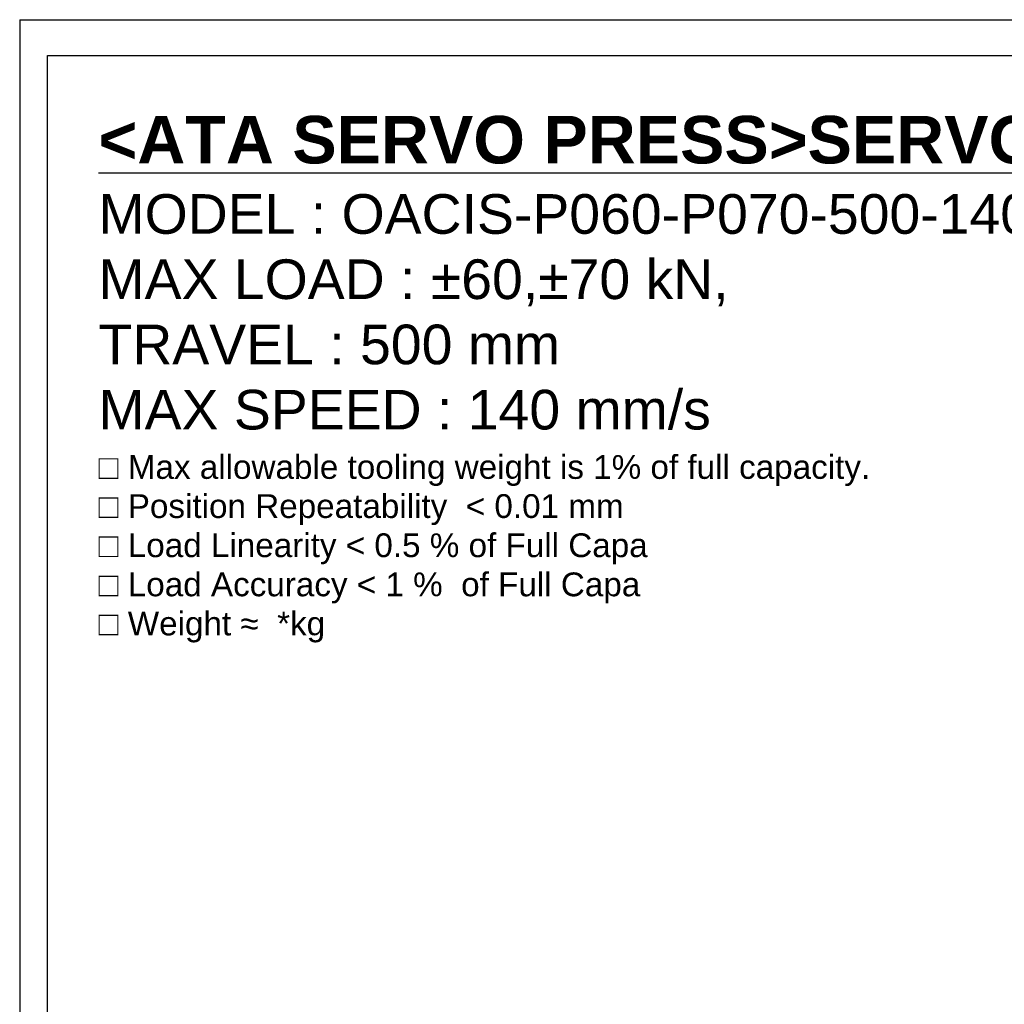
# Model space of a CAD drawing. Extents: x 0 to 2359, y -14 to 1663.
# Tile 4 of 23: x 0 to 695, y 968 to 1663. Entities that reach past the tile are written whole.
import ezdxf

# ---------------------------------------------------------------- set-up
doc = ezdxf.new("R2010")
doc.units = 0
doc.header["$LTSCALE"] = 25.4
doc.layers.get('0').update_dxf_attribs({"linetype": 'CONTINUOUS'})
doc.layers.add('ATA-TEXT', color=7, linetype='CONTINUOUS', lineweight=25)
doc.styles.add('주 문자 (ISO)', font='arial.ttf')

# ---------------------------------------------------------------- blocks, each defined once
blk = doc.blocks.new('ata-Border-A1-002')
at = {"color": 253, "ltscale": 0.5}
for q in [(841, 594), (0, 0)]:
    blk.add_line((0, 594), q, dxfattribs=at)
blk.add_line((7, 585), (834, 585))
at = {"ltscale": 0.5}
blk.add_line((7, 9), (7, 585), dxfattribs=at)

msp = doc.modelspace()

# ---------------------------------------------------------------- block references
at = {"xscale": 2.8, "yscale": 2.8, "zscale": 2.8}
msp.add_blockref('ata-Border-A1-002', (0, 0), dxfattribs=at)

# ---------------------------------------------------------------- texts
at = {"layer": 'ATA-TEXT', "color": 7, "insert": (55.6401678, 1595.2346615), "char_height": 9.8, "width": 1158.900561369, "attachment_point": 1, "line_spacing_factor": 0.987388, "style": '주 문자 (ISO)'}
msp.add_mtext('{\\fArial|b1|i0|c129|p34;\\H3.42860x;\\L<ATA SERVO PRESS>SERVO PRESS>}\\P{\\fArial|b0|i0|c129|p34;\\H2.85705x;MODEL : OACIS-P060-P070-}{\\fArial|b0|i0|c0|p34;\\H2.85705x;5}{\\fArial|b0|i0|c129|p34;\\H2.85705x;00-}{\\fArial|b0|i0|c0|p34;\\H2.85705x;140}{\\fArial|b0|i0|c129|p34;\\H2.85705x;-A}{\\fArial|b0|i0|c0|p34;\\H2.85705x;6V200}\\P{\\fArial|b0|i0|c129|p34;\\H2.85705x;MAX LOAD : ±60,±70 kN,}\\P{\\fArial|b0|i0|c129|p34;\\H2.85705x;TRAVEL : }{\\fArial|b0|i0|c0|p34;\\H2.85705x;5}{\\fArial|b0|i0|c129|p34;\\H2.85705x;00 mm}\\P{\\fArial|b0|i0|c129|p34;\\H2.85705x;MAX SPEED : }{\\fArial|b0|i0|c0|p34;\\H2.85705x;140}{\\fArial|b0|i0|c129|p34;\\H2.85705x; mm/s}\\P{\\fArial|b0|i0|c129|p34;\\H1.71423x;□ Max allowable tooling weight is 1% of full capacity.}\\P{\\fArial|b0|i0|c129|p34;\\H1.71423x;□ Position Repeatability  }{\\fArial|b0|i0|c129|p34;\\H1.71423x;<}{\\fArial|b0|i0|c129|p34;\\H1.71423x; 0.01 mm}\\P{\\fArial|b0|i0|c129|p34;\\H1.71423x;□ Load Linearity }{\\fArial|b0|i0|c129|p34;\\H1.71423x;<}{\\fArial|b0|i0|c129|p34;\\H1.71423x; 0.5 % of Full Capa}\\P{\\fArial|b0|i0|c129|p34;\\H1.71423x;□ Load Accuracy }{\\fArial|b0|i0|c129|p34;\\H1.71423x;<}{\\fArial|b0|i0|c129|p34;\\H1.71423x; 1 %  of Full Capa}\\P{\\fArial|b0|i0|c129|p34;\\H1.71423x;□ Weight }{\\fArial|b0|i0|c0|p34;\\H1.71423x;≈}{\\fArial|b0|i0|c129|p34;\\H1.71423x; }{\\fArial|b0|i0|c0|p34;\\H1.71423x; *}{\\fArial|b0|i0|c129|p34;\\H1.71423x;kg}', dxfattribs=at)

doc.saveas('drawing.dxf')
